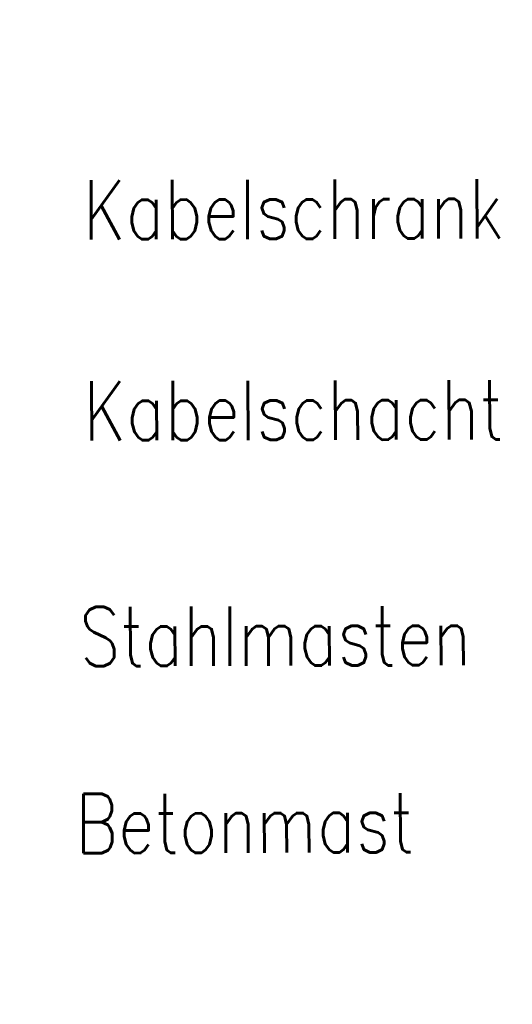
# Model space of a CAD drawing. Extents: x 0 to 1135, y 0 to 420.
# Tile 113 of 116: x 1094 to 1109, y 202 to 232. Entities that reach past the tile are written whole.
import ezdxf

# ---------------------------------------------------------------- set-up
doc = ezdxf.new("R2010")
doc.units = 0
doc.header["$LTSCALE"] = 2
doc.header["$MEASUREMENT"] = 0
doc.linetypes.add('AUSGEZOGEN', pattern=[0])
doc.layers.add('FBRTOP', color=8, linetype='AUSGEZOGEN')
doc.layers.add('LEGENDE', color=7, linetype='AUSGEZOGEN')
doc.styles.add('ROMANS', font='romans.shx', dxfattribs={"width": 0.8})

msp = doc.modelspace()

# ---------------------------------------------------------------- linework, layer by layer
at = {"layer": 'FBRTOP', "const_width": 0.5}
for points in [[(778.203, 222.125, 0.000004), (815.608, 224.799, -0.000002), (853.013, 227.472, -0.000001), (902.886, 231.036, 0.000001), (950, 234.403, 0.000002)], [(778.488, 218.136, 0.000004), (815.893, 220.809, -0.000002), (853.298, 223.482, -0.000001), (903.171, 227.046, 0.000001), (950, 230.392, 0.000002)], [(703.395, 216.78, -0.000001), (715.863, 217.671, 0.000009)], [(703.68, 212.79, -0.000001), (716.148, 213.681, 0.000009)]]:
    msp.add_lwpolyline(points, format="xyb", dxfattribs=at)

# ---------------------------------------------------------------- texts
at = {"layer": 'LEGENDE', "style": 'ROMANS', "width": 0.8}
for s, p in [('Kabelschrank', (1095.469, 225.125)), ('Kabelschacht', (1095.484, 219.019)), ('Stahlmasten', (1095.363, 212.162)), ('Betonmast', (1095.239, 206.482))]:
    msp.add_text(s, height=1.8, rotation=0.1472, dxfattribs=at).set_placement(p)

doc.saveas('drawing.dxf')
